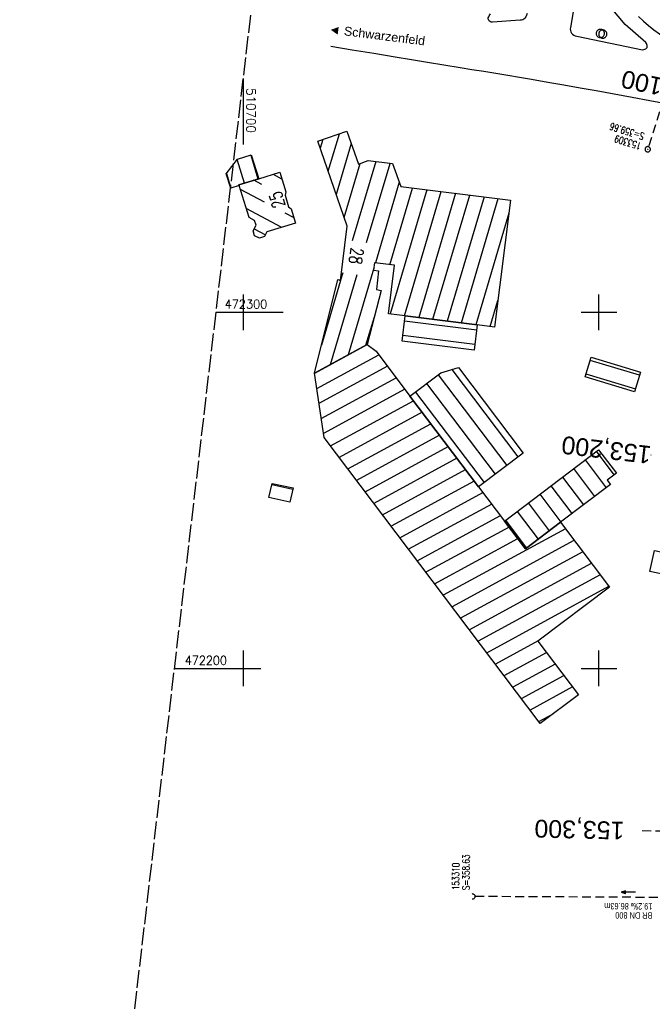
# Model space of a CAD drawing. Extents: x 510637 to 511182, y 471777 to 472747.
# Tile 3 of 10: x 510637 to 510815, y 472106 to 472382. Entities that reach past the tile are written whole.
import ezdxf
from ezdxf.enums import TextEntityAlignment as Align

# ---------------------------------------------------------------- set-up
doc = ezdxf.new("R2010")
doc.units = 0
doc.header["$LTSCALE"] = 10
doc.header["$MEASUREMENT"] = 0
for name, pattern in [('LT00', [0]), ('LT14', [0.6, 0.5, -0.1]), ('LT17', [0.15, 0.1, -0.05]), ('STRICHLINIE2', [0.375, 0.25, -0.125])]:
    doc.linetypes.add(name, pattern=pattern)
doc.layers.get('0').update_dxf_attribs({"linetype": 'LT00'})
doc.layers.add('-BLATT_94-RAND', color=7, linetype='LT14', plot=False)
for name, color, linetype in [('-Halt-Pfeil', 4, 'LT00'), ('-Haltung', 7, 'STRICHLINIE2'), ('-Haltungsbeschriftung', 140, 'LT00'), ('-Schachtbeschriftung', 5, 'LT00'), ('-ST-20', 30, 'LT17'), ('DFK_BEB_SCHR', 254, 'LT00'), ('DFK_BEBAUUNG', 250, 'LT00'), ('ORTSRICHTUNG', 7, 'Continuous'), ('V94_AFBR_BAB', 250, 'LT00'), ('V94_KA_PRUF', 182, 'LT00'), ('V94_RASTER', 250, 'LT00'), ('V94_UK_DURCH', 182, 'LT00')]:
    doc.layers.add(name, color=color, linetype=linetype)
doc.styles.add('Beschrift', font='ARIAL.TTF')
doc.styles.add('Haltungsbeschriftung', font='ARIAL.TTF', dxfattribs={"width": 0.75})
doc.styles.add('schachtbeschriftung', font='romans.shx', dxfattribs={"width": 0.75, "height": 2})
doc.styles.get("Standard").update_dxf_attribs({"font": 'romans.shx'})

# ---------------------------------------------------------------- blocks, each defined once
blk = doc.blocks.new('SYMB0002')
at = {"color": 0, "linetype": 'ByBlock'}
for points in [[(-0.031395, 0.499013), (-0.093691, 0.491144), (-0.154509, 0.475528), (-0.21289, 0.452414), (-0.267913, 0.422164), (-0.318712, 0.385257), (-0.364484, 0.342274), (-0.404509, 0.293893), (-0.438154, 0.240877), (-0.464888, 0.184062), (-0.484292, 0.124345), (-0.496058, 0.062667), (-0.5, 0)], [(-0.5, 0), (-0.496058, -0.062667), (-0.484292, -0.124345), (-0.464888, -0.184062), (-0.438154, -0.240877), (-0.404509, -0.293893), (-0.364485, -0.342274), (-0.318712, -0.385257), (-0.267914, -0.422164), (-0.21289, -0.452414), (-0.154509, -0.475529), (-0.093691, -0.491144), (-0.031395, -0.499014), (0.031395, -0.499014)], [(0.5, 0), (0.496057, 0.062667), (0.484292, 0.124345), (0.464888, 0.184062), (0.438153, 0.240877), (0.404509, 0.293893), (0.364484, 0.342274), (0.318712, 0.385257), (0.267913, 0.422164), (0.21289, 0.452414), (0.154509, 0.475528), (0.093691, 0.491144), (0.031395, 0.499013), (-0.031395, 0.499013)], [(0.031395, -0.499014), (0.093691, -0.491144), (0.154509, -0.475529), (0.21289, -0.452414), (0.267914, -0.422164), (0.318712, -0.385257), (0.364485, -0.342274), (0.404509, -0.293893), (0.438154, -0.240877), (0.464889, -0.184062), (0.484292, -0.124345), (0.496058, -0.062667), (0.5, 0)]]:
    blk.add_lwpolyline(points, dxfattribs=at)
blk = doc.blocks.new('SYMB0003')
at = {"color": 0, "linetype": 'ByBlock'}
for p, q in [((-0.015712, 0), (0.010166, 0.012015)), ((0, -0.021257), (-0.015712, 0)), ((0.010166, 0.012015), (0, -0.021257))]:
    blk.add_line(p, q, dxfattribs=at)
for points in [[(-0.031395, 0.499013), (-0.093691, 0.491144), (-0.154509, 0.475528), (-0.21289, 0.452414), (-0.267913, 0.422164), (-0.318712, 0.385257), (-0.364484, 0.342274), (-0.404509, 0.293893), (-0.438154, 0.240877), (-0.464888, 0.184062), (-0.484292, 0.124345), (-0.496058, 0.062667), (-0.5, 0)], [(-0.5, 0), (-0.496058, -0.062667), (-0.484292, -0.124345), (-0.464888, -0.184062), (-0.438154, -0.240877), (-0.404509, -0.293893), (-0.364485, -0.342274), (-0.318712, -0.385257), (-0.267914, -0.422164), (-0.21289, -0.452414), (-0.154509, -0.475529), (-0.093691, -0.491144), (-0.031395, -0.499014), (0.031395, -0.499014)], [(0.5, 0), (0.496057, 0.062667), (0.484292, 0.124345), (0.464888, 0.184062), (0.438153, 0.240877), (0.404509, 0.293893), (0.364484, 0.342274), (0.318712, 0.385257), (0.267913, 0.422164), (0.21289, 0.452414), (0.154509, 0.475528), (0.093691, 0.491144), (0.031395, 0.499013), (-0.031395, 0.499013)], [(0.031395, -0.499014), (0.093691, -0.491144), (0.154509, -0.475529), (0.21289, -0.452414), (0.267914, -0.422164), (0.318712, -0.385257), (0.364485, -0.342274), (0.404509, -0.293893), (0.438154, -0.240877), (0.464889, -0.184062), (0.484292, -0.124345), (0.496058, -0.062667), (0.5, 0)]]:
    blk.add_lwpolyline(points, dxfattribs=at)
blk = doc.blocks.new('SYMB1107')
at = {"color": 0, "linetype": 'ByBlock'}
for points in [[(-0.2, 0), (-0.196157, 0.039018), (-0.184776, 0.076537), (-0.166294, 0.111114), (-0.141421, 0.141421), (-0.111114, 0.166294), (-0.076537, 0.184776), (-0.039018, 0.196157), (0, 0.2)], [(0, 0.2), (0.039018, 0.196157), (0.076537, 0.184776), (0.111114, 0.166294), (0.141421, 0.141421), (0.166294, 0.111114), (0.184776, 0.076537), (0.196157, 0.039018), (0.2, 0)]]:
    blk.add_lwpolyline(points, dxfattribs=at)
blk = doc.blocks.new('SYMB0070')
at = {"color": 0, "linetype": 'ByBlock'}
for p, q in [((-0.5, 0), (0.2, 0)), ((0.5, 0), (0.2, 0.1)), ((0.2, 0.1), (0.2, 0)), ((0.468, 0), (0.21, 0.086)), ((0.21, 0.086), (0.21, -0.086)), ((0.21, -0.086), (0.468, 0)), ((0.22, -0.072), (0.437, 0)), ((0.23, -0.058), (0.405, 0)), ((0.24, -0.045), (0.374, 0)), ((0.342, 0), (0.25, 0.031)), ((0.25, 0.031), (0.25, -0.031)), ((0.25, -0.031), (0.342, 0)), ((0.26, -0.017), (0.31, 0)), ((0.27, -0.003), (0.279, 0))]:
    blk.add_line(p, q, dxfattribs=at)
for points in [[(0.2, 0), (0.2, -0.1), (0.5, 0)], [(0.437, 0), (0.22, 0.072), (0.22, -0.072)], [(0.405, 0), (0.23, 0.058), (0.23, -0.058)], [(0.374, 0), (0.24, 0.045), (0.24, -0.045)], [(0.31, 0), (0.26, 0.017), (0.26, -0.017)], [(0.279, 0), (0.27, 0.003), (0.27, -0.003)]]:
    blk.add_lwpolyline(points, dxfattribs=at)

msp = doc.modelspace()

# ---------------------------------------------------------------- linework, layer by layer
at = {"layer": '-BLATT_94-RAND'}
msp.add_lwpolyline([(510744.52, 472747.01), (510637.26, 471828.25), (511074.29, 471777.23), (511181.55, 472695.99), (510744.52, 472747.01)], dxfattribs=at)
at = {"layer": '-Haltung'}
for p, q in [((510826.02, 472384.89), (510813.92, 472346.5)), ((510850.25, 472135.5), (510765.12, 472135.95))]:
    msp.add_line(p, q, dxfattribs=at)
at = {"layer": '-ST-20', "ltscale": 2.5}
for p, q in [((510814.63, 472259.89), (510814.61, 472259.89)), ((510852.13, 472153.87), (510812.13, 472154.35))]:
    msp.add_line(p, q, dxfattribs=at)
at = {"layer": 'DFK_BEB_SCHR'}
for p, q in [((510723.96, 472339.63), (510727.07, 472350.16)), ((510722.42, 472348.54), (510721.71, 472346.13)), ((510730.42, 472347.38), (510726.21, 472333.13)), ((510702.19, 472344.18), (510704.21, 472337.46)), ((510700.39, 472336.28), (510698.39, 472342.92)), ((510728.46, 472326.63), (510732.95, 472341.83)), ((510737.28, 472342.36), (510730.7, 472320.12)), ((510734.73, 472319.63), (510741.3, 472341.85)), ((510695.39, 472339.02), (510696.62, 472334.9)), ((510708.43, 472338.77), (510710.78, 472337.52)), ((510705.33, 472335.88), (510703.03, 472337.1)), ((510743.9, 472336.56), (510737.2, 472313.88)), ((510699.24, 472334.58), (510705.99, 472331.01)), ((510741.22, 472313.38), (510747.59, 472334.92)), ((510751.61, 472334.42), (510741.31, 472299.56)), ((510745.33, 472299.05), (510755.64, 472333.92)), ((510759.66, 472333.43), (510749.35, 472298.54)), ((510753.37, 472298.04), (510763.68, 472332.93)), ((510767.71, 472332.43), (510757.39, 472297.53)), ((510761.41, 472297.03), (510771.73, 472331.93)), ((510710.93, 472323.87), (510700.9, 472329.18)), ((510711.74, 472327.96), (510714.25, 472326.63)), ((510774.71, 472327.88), (510765.44, 472296.52)), ((510703.11, 472323.48), (510706.29, 472321.79)), ((510724.61, 472285.38), (510732.06, 472310.6)), ((510728.03, 472311.09), (510727.43, 472309.04)), ((510736.76, 472312.4), (510729.58, 472288.08)), ((510727.41, 472308.98), (510722.03, 472290.79)), ((510769.46, 472296.01), (510771.63, 472303.37)), ((510734.54, 472290.79), (510736.91, 472298.78)), ((510765.65, 472295.01), (510745.4, 472297.56)), ((510734.99, 472290.94), (510720.07, 472282.83)), ((510744.9, 472293.59), (510765.15, 472291.04)), ((510720.71, 472278.62), (510738.16, 472288.11)), ((510811.41, 472282.35), (510797.52, 472286.52)), ((510740.59, 472284.88), (510721.34, 472274.41)), ((510777.29, 472259.41), (510758.72, 472283.93)), ((510796.35, 472282.7), (510810.24, 472278.53)), ((510721.98, 472270.21), (510743.02, 472281.64)), ((510770.9, 472254.6), (510751.65, 472280.02)), ((510754.84, 472282.43), (510774.1, 472257)), ((510745.44, 472278.41), (510722.61, 472266)), ((510748.45, 472277.62), (510767.71, 472252.19)), ((510724.55, 472262.5), (510747.88, 472275.18)), ((510750.32, 472271.96), (510726.99, 472259.27)), ((510729.43, 472256.04), (510752.76, 472268.73)), ((510755.21, 472265.51), (510731.87, 472252.82)), ((510734.31, 472249.59), (510757.65, 472262.28)), ((510804.3, 472254.37), (510799.3, 472260.99)), ((510760.09, 472259.06), (510736.75, 472246.36)), ((510796.11, 472258.57), (510802.06, 472250.71)), ((510739.18, 472243.14), (510762.53, 472255.83)), ((510798.86, 472248.3), (510792.93, 472256.15)), ((510764.98, 472252.61), (510741.62, 472239.91)), ((510789.74, 472253.74), (510795.66, 472245.9)), ((510708.1, 472251.62), (510714.03, 472250.35)), ((510792.47, 472243.49), (510786.55, 472251.32)), ((510744.06, 472236.69), (510767.42, 472249.38)), ((510783.36, 472248.91), (510789.27, 472241.08)), ((510769.86, 472246.16), (510746.5, 472233.46)), ((510776.99, 472244.07), (510782.88, 472236.28)), ((510786.07, 472238.68), (510780.17, 472246.49)), ((510748.94, 472230.23), (510772.3, 472242.93)), ((510779.68, 472233.88), (510773.8, 472241.66)), ((510774.74, 472239.71), (510751.38, 472227.01)), ((510790.62, 472239.23), (510756.26, 472220.55)), ((510753.82, 472223.78), (510777.18, 472236.48)), ((510758.7, 472217.33), (510793.05, 472236)), ((510795.49, 472232.77), (510761.14, 472214.1)), ((510763.58, 472210.87), (510797.92, 472229.54)), ((510800.35, 472226.31), (510766.02, 472207.65)), ((510768.46, 472204.42), (510802.79, 472223.08)), ((510782.96, 472207.75), (510770.9, 472201.2)), ((510773.34, 472197.97), (510785.28, 472204.46)), ((510787.72, 472201.24), (510775.78, 472194.74)), ((510778.22, 472191.52), (510790.17, 472198.01)), ((510792.61, 472194.79), (510780.66, 472188.29)), ((510783.1, 472185.06), (510787.15, 472187.26))]:
    msp.add_line(p, q, dxfattribs=at)
at = {"layer": 'DFK_BEBAUUNG'}
for points in [[(510734.92, 472290.99, 0), (510720.06, 472282.91, 0), (510726.64, 472309.19, 0), (510727.42, 472308.98, 0), (510729.28, 472324.25, 0), (510721.04, 472348.06, 0), (510729.2, 472350.9, 0), (510732.4, 472341.64, 0), (510735.2, 472342.62, 0), (510742.02, 472341.76, 0), (510744.35, 472335.32, 0), (510775.16, 472331.51, 0), (510770.69, 472295.86, 0), (510765.83, 472296.47, 0), (510745.58, 472299.02, 0), (510740.88, 472299.61, 0), (510742.6, 472313.21, 0), (510736.95, 472313.91, 0), (510736.69, 472311.83, 0), (510738.1, 472311.65, 0), (510737.46, 472306.46, 0), (510738.78, 472306.12, 0), (510734.92, 472290.99, 0)], [(510698.86, 472335.81, 0), (510698.92, 472335.61, 0), (510696.55, 472334.88, 0), (510695.28, 472338.88, 0), (510698.46, 472343, 0), (510702.32, 472344.22, 0), (510704.42, 472337.53, 0), (510698.86, 472335.81, 0)], [(510710.34, 472339.36, 0), (510712.04, 472333.83, 0), (510711.8, 472332.88, 0), (510712.77, 472329.66, 0), (510713.51, 472329.05, 0), (510714.74, 472325.03, 0), (510706.72, 472322.58, 0), (510706.01, 472321.27, 0), (510704.59, 472320.81, 0), (510703.27, 472321.52, 0), (510702.82, 472322.93, 0), (510703.66, 472324.49, 0), (510703.25, 472325.83, 0), (510701.69, 472326.61, 0), (510698.92, 472335.61, 0), (510698.86, 472335.81, 0), (510704.42, 472337.53, 0), (510710.34, 472339.36, 0)], [(510745.58, 472299.02, 0), (510765.83, 472296.47, 0), (510764.94, 472289.36, 0), (510744.69, 472291.9, 0), (510745.58, 472299.02, 0)], [(510720.06, 472282.91, 0), (510734.92, 472290.99, 0), (510737.42, 472289.1, 0), (510746.91, 472276.46, 0), (510766.17, 472251.03, 0), (510773.46, 472241.4, 0), (510779.34, 472233.62, 0), (510789.24, 472241.06, 0), (510803.01, 472222.79, 0), (510782.85, 472207.67, 0), (510794.25, 472192.62, 0), (510783.51, 472184.52, 0), (510722.79, 472264.82, 0), (510720.06, 472282.91, 0)], [(510797.78, 472287.38, 0), (510811.67, 472283.21, 0), (510809.97, 472277.65, 0), (510796.1, 472281.87, 0), (510797.78, 472287.38, 0)], [(510766.17, 472251.03, 0), (510746.91, 472276.46, 0), (510755.61, 472283.01, 0), (510760.53, 472284.47, 0), (510778.69, 472260.46, 0), (510766.17, 472251.03, 0)], [(510779.34, 472233.62, 0), (510773.46, 472241.4, 0), (510799.86, 472261.41, 0), (510804.94, 472254.84, 0), (510802.34, 472252.9, 0), (510803.28, 472251.63, 0), (510789.24, 472241.06, 0), (510779.34, 472233.62, 0)], [(510708.18, 472251.96, 0), (510714.11, 472250.69, 0), (510713.17, 472246.72, 0), (510707.3, 472248.03, 0), (510708.18, 472251.96, 0)], [(510814.33, 472227.21, 0), (510815.62, 472233.11, 0), (510825.03, 472231.11, 0), (510823.73, 472225.24, 0), (510814.33, 472227.21, 0)]]:
    msp.add_polyline3d(points, dxfattribs=at)
at = {"layer": 'V94_AFBR_BAB'}
for points in [[(510812.24, 472373.69), (510812.57, 472373.78), (510812.88, 472373.89), (510813.15, 472374.02), (510813.37, 472374.19), (510813.52, 472374.41), (510813.58, 472374.68), (510813.56, 472374.97), (510813.48, 472375.26), (510813.35, 472375.53), (510813.16, 472375.74), (510807.37, 472380.83), (510803.41, 472385.48)], [(510777.83, 472382.04), (510770.05, 472381.49), (510769.78, 472381.52), (510769.52, 472381.62), (510769.27, 472381.78), (510769.07, 472381.98), (510768.94, 472382.2), (510768.89, 472382.46), (510768.92, 472382.73), (510769.02, 472383), (510769.17, 472383.28), (510769.35, 472383.55), (510769.56, 472383.83)], [(510779.83, 472383.94), (510779.68, 472383.48), (510779.46, 472383.04), (510779.18, 472382.65), (510778.9, 472382.38), (510778.58, 472382.19), (510778.21, 472382.07), (510777.83, 472382.04)], [(510792.78, 472384.42), (510791.98, 472380.03), (510791.95, 472379.61), (510791.99, 472379.2), (510792.12, 472378.79), (510792.32, 472378.43), (510792.6, 472378.11), (510792.95, 472377.86), (510793.33, 472377.68), (510793.74, 472377.56), (510812.24, 472373.69)], [(510811.08, 472383.11), (510812.48, 472381.8), (510813.94, 472380.55), (510815.44, 472379.35), (510816.99, 472378.2), (510818.58, 472377.11), (510820.2, 472376.07), (510821.86, 472375.08), (510823.55, 472374.15), (510825.08, 472373.37)], [(510724.63, 472374.75), (510730.68, 472373.76), (510736.72, 472372.77), (510742.76, 472371.78), (510747.31, 472371.03), (510751.86, 472370.28), (510756.41, 472369.53), (510760.97, 472368.78), (510764.31, 472368.24), (510767.66, 472367.69), (510771.01, 472367.14), (510774.36, 472366.59), (510777.71, 472366.03), (510781.05, 472365.47), (510785.6, 472364.69), (510790.15, 472363.89), (510794.7, 472363.08), (510799.24, 472362.26), (510804.27, 472361.34), (510809.29, 472360.42), (510814.31, 472359.48), (510819.34, 472358.54)]]:
    msp.add_lwpolyline(points, dxfattribs=at)
at = {"layer": 'V94_RASTER'}
for p, q in [((510700, 472365.66), (510700, 472347.16)), ((510700, 472305), (510700, 472295)), ((510800, 472295), (510800, 472305)), ((510711.24, 472300), (510692.33, 472300)), ((510805, 472300), (510795, 472300)), ((510700, 472205), (510700, 472195)), ((510800, 472195), (510800, 472205)), ((510680.66, 472200), (510705, 472200)), ((510795, 472200), (510805, 472200))]:
    msp.add_line(p, q, dxfattribs=at)

# ---------------------------------------------------------------- block references
at = {"layer": '-Halt-Pfeil', "xscale": 3.999999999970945, "yscale": 3.999999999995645, "zscale": 4, "rotation": 179.6977039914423}
msp.add_blockref('SYMB0070', (510808.25, 472137.16), dxfattribs=at)
at = {"layer": 'V94_KA_PRUF', "color": 1, "xscale": 2.300000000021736, "yscale": 2.300000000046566, "zscale": 2.3, "rotation": 263.340904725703}
for p in [(510800.39, 472378.33), (510801.08, 472378.16)]:
    msp.add_blockref('SYMB0002', p, dxfattribs=at)
at = {"layer": 'V94_KA_PRUF', "xscale": 1.500000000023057, "yscale": 1.5, "zscale": 1.5, "rotation": 263.3409047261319}
msp.add_blockref('SYMB0003', (510813.7, 472345.79), dxfattribs=at)
at = {"layer": 'V94_UK_DURCH', "xscale": 3.999999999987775, "yscale": 4.000000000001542, "zscale": 4, "rotation": 271.8272383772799}
msp.add_blockref('SYMB1107', (510764.37, 472135.95), dxfattribs=at)

# ---------------------------------------------------------------- texts
at = {"layer": '-Haltungsbeschriftung', "style": 'Haltungsbeschriftung', "width": 0.75}
for s, p in [('19.2‰ 86.63m', (510815.02, 472134.06)), ('BR DN 800', (510815.01, 472131.5))]:
    msp.add_text(s, height=1.8, rotation=179.6977, dxfattribs=at).set_placement(p)
at = {"layer": '-Schachtbeschriftung', "style": 'schachtbeschriftung', "width": 0.75}
for s, rotation, p in [('S=359.66', 162.5056, (510812.95, 472350.27)), ('153309', 162.5056, (510812.08, 472347.52)), ('153310', 89.6977, (510760.75, 472137.72)), ('S=358.63', 89.6977, (510763.63, 472137.71))]:
    msp.add_text(s, height=2, rotation=rotation, dxfattribs=at).set_placement(p)
at = {"layer": '-ST-20', "style": 'Beschrift'}
for s, rotation, p in [('153,100', -191.9274, (510831.1, 472360.44)), ('153,200', -186.6775, (510814.61, 472259.89)), ('153,300', -181.4288, (510807.13, 472154.41))]:
    msp.add_text(s, height=5, rotation=rotation, dxfattribs=at).set_placement(p, align=Align.MIDDLE_LEFT)
at = {"layer": 'DFK_BEBAUUNG', "width": 0.75}
for s, rotation, p in [('25', -253.2338, (510711.96, 472329.91)), ('28', -96.9457, (510730.34, 472318.35))]:
    msp.add_text(s, height=3.6, rotation=rotation, dxfattribs=at).set_placement(p)
at = {"layer": 'ORTSRICHTUNG', "insert": (510737.41, 472376.62), "char_height": 2.5, "width": 27.7783, "attachment_point": 8, "rotation": 352.7524, "style": 'Beschrift'}
msp.add_mtext('◄ Schwarzenfeld', dxfattribs=at)
at = {"layer": 'V94_RASTER'}
for s, rotation, width, p in [(' 510700', 270.0005, 0.979, (510701, 472364.66)), (' 472300', 0.0005, 0.934, (510693.23, 472301.06)), (' 472200', 0.0005, 0.921, (510682.07, 472201))]:
    msp.add_text(s, height=2.5, rotation=rotation, dxfattribs=dict(at, width=width)).set_placement(p)

doc.saveas('drawing.dxf')
